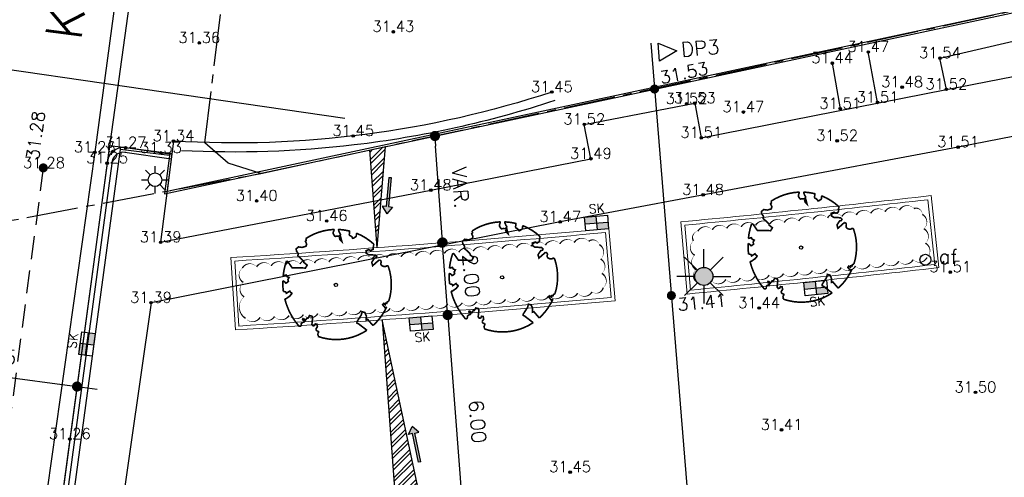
# Model space of a CAD drawing. Header units: metres. Extents: x 202952 to 203755, y 348879 to 349702.
# Tile 22 of 82: x 203205 to 203232, y 349357 to 349369. Entities that reach past the tile are written whole.
import ezdxf
from ezdxf.enums import TextEntityAlignment as Align

# ---------------------------------------------------------------- set-up
doc = ezdxf.new("R2010")
doc.units = ezdxf.units.M
for name, pattern in [('1-200 CENTER', [4.28625, 2.8575, -0.47625, 0.47625, -0.47625]), ('1-200 DASHDOT', [2.54, 1.27, -0.635, 0, -0.635]), ('1-200 HIDDEN', [0.9525, 0.635, -0.3175])]:
    doc.linetypes.add(name, pattern=pattern)
for name, color, linetype in [('PH-ALG-WERKGRENS', 3, '1-200 WERKGRENS'), ('PH-BEST-KADASTRALE-GRENS', 240, '1-200 CENTER'), ('PH-BEST-LICHTMAST-HANDHAVENB', 6, 'Continuous'), ('PH-BEST-STRAATNAAM-MAATVOERING', 7, 'Continuous'), ('PH-INM-HOOGTE', 20, 'Continuous'), ('PH-INM-HOOGTEPUNT', 20, 'Continuous'), ('PH-INM-KANTVERHARDING', 253, 'Continuous'), ('PH-NIEUW-AAND-DPROF', 1, 'Continuous'), ('PH-NIEUW-AFWATERINGSPROFIEL', 7, 'Continuous'), ('PH-NIEUW-BAND-20-30', 115, 'Continuous'), ('PH-NIEUW-HOOGTES', 170, 'Continuous'), ('PH-NIEUW-LICHTMAST-HOUT', 40, 'Continuous'), ('PH-NIEUW-LICHTMAST-KROMMAST', 40, 'Continuous'), ('PH-NIEUW-MAATVOERING', 2, 'Continuous'), ('PH-NIEUW-STRAATMEUBILAIR', 6, 'Continuous'), ('PH-ONTWERP-WEGAS', 2, '1-200 HIDDEN'), ('PH-RIO-KOLK', 7, 'Continuous')]:
    doc.layers.add(name, color=color, linetype=linetype)
for name, color, linetype, transparency in [('PH-BEST-INDACTIEF INGETEKEND', 35, '1-200 DASHDOT', 0.4), ('PH-NIEUW-BEPLANTING- OMRANDING', 115, 'Continuous', 0.5), ('PH-NIEUW-BEPLANTING-BOOM', 98, 'Continuous', 0.4)]:
    doc.layers.add(name, color=color, linetype=linetype, transparency=transparency)
doc.layers.add('PH-NIEUW-OPSLUITBAND-10', color=115, linetype='Continuous', lineweight=18)
doc.layers.add('PH-NIEUW-OPSLUITBAND-6', color=115, linetype='Continuous', lineweight=30)
doc.styles.add('1-200', font='romans.shx', dxfattribs={"height": 0.4})
doc.styles.add('ISO', font='ISO')
doc.styles.add('RDL_MAATVOERING', font='romans.shx')
doc.styles.add('ROMANS', font='romans.shx')
doc.linetypes.add('1-200 BLOKHAAG', pattern='A,0,-0.035,[1,Gras.shx,S=5,R=0,X=0,Y=0.0025],-0.475', length=0.51)
doc.linetypes.add('1-200 WERKGRENS', pattern='A,1.5,-0.6,["WERK",ROMANS,S=0.24,R=0,X=-0.5,Y=-0.12],-0.45', length=2.55)
doc.dimstyles.new('BEMATING200', dxfattribs={"dimtxt": 0.4, "dimasz": 0.28, "dimexe": 0.5, "dimexo": 0.1, "dimgap": 0.4, "dimtad": 1, "dimlfac": -0.1, "dimzin": 0, "dimdsep": 46, "dimtxsty": '1-200', "dimblk": 'DOT', "dimcen": 0.09, "dimclrd": 8, "dimclre": 8, "dimclrt": 256, "dimadec": 3, "dimazin": 0, "dimtfac": 1, "dimtmove": 2, "dimatfit": 3, "dimfxl": 1, "dimtolj": 1, "dimtzin": 0, "dimarcsym": 0})

# ---------------------------------------------------------------- blocks, each defined once
blk = doc.blocks.new('*U22')
at = {"const_width": 0.03}
blk.add_lwpolyline([(0.087, 0.942), (0.088, 0.944), (0.09, 0.946), (0.091, 0.948), (0.093, 0.949), (0.095, 0.951), (0.096, 0.952), (0.097, 0.954), (0.099, 0.956), (0.1, 0.958), (0.102, 0.96), (0.103, 0.963), (0.103, 0.967), (0.103, 0.972), (0.103, 0.977), (0.102, 0.983), (0.095, 1.007, -0.52938), (0.106, 1.02, -0.087139), (0.444, 0.925, -0.372341), (0.457, 0.895), (0.471, 0.824), (0.436, 0.789), (0.398, 0.797), (0.353, 0.763), (0.371, 0.72), (0.417, 0.705), (0.542, 0.734), (0.573, 0.717), (0.57, 0.691), (0.541, 0.673), (0.515, 0.588), (0.549, 0.534), (0.634, 0.669, -0.504641), (0.681, 0.628, 0.331948), (0.709, 0.584, 0.282008), (0.799, 0.601), (0.791, 0.597, -0.512156), (0.833, 0.597, -0.16076), (1.019, -0.011), (0.995, -0.034), (0.995, -0.059), (0.972, -0.063), (0.975, -0.088), (0.94, -0.076), (0.929, -0.104), (0.973, -0.133), (0.987, -0.144), (1.011, -0.12, -0.106371), (0.868, -0.522), (0.741, -0.44), (0.718, -0.456), (0.702, -0.389), (0.657, -0.335), (0.605, -0.335), (0.606, -0.398), (0.566, -0.536), (0.572, -0.562), (0.601, -0.566), (0.786, -0.637, -0.236298), (-0.045, -1.003, 0.159625), (-0.069, -0.954, 0.350802), (-0.063, -0.906, -0.504641), (-0.12, -0.879), (-0.106, -0.834), (-0.129, -0.792), (-0.16, -0.796), (-0.165, -0.829), (-0.188, -0.842), (-0.216, -0.821), (-0.24, -0.695), (-0.258, -0.677), (-0.304, -0.678), (-0.317, -0.733), (-0.336, -0.739), (-0.354, -0.785), (-0.401, -0.76, 0.733583), (-0.384, -0.795, -0.861625), (-0.374, -0.826, 0.279978), (-0.409, -0.879), (-0.407, -0.881, -0.827056), (-0.442, -0.917, -0.116774), (-0.83, -0.511), (-0.823, -0.51), (-0.817, -0.508), (-0.812, -0.506), (-0.808, -0.504), (-0.805, -0.502), (-0.803, -0.5), (-0.801, -0.497), (-0.754, -0.437), (-0.752, -0.435), (-0.752, -0.433), (-0.751, -0.431), (-0.75, -0.429), (-0.75, -0.427), (-0.749, -0.425), (-0.748, -0.422), (-0.747, -0.42), (-0.746, -0.417), (-0.744, -0.414), (-0.743, -0.411), (-0.741, -0.408), (-0.739, -0.405), (-0.738, -0.401), (-0.736, -0.398), (-0.735, -0.395), (-0.734, -0.392), (-0.734, -0.389), (-0.733, -0.386), (-0.733, -0.383), (-0.733, -0.381), (-0.734, -0.379), (-0.734, -0.377), (-0.735, -0.375), (-0.736, -0.374), (-0.738, -0.374), (-0.74, -0.373), (-0.742, -0.373), (-0.744, -0.373), (-0.746, -0.373), (-0.748, -0.373), (-0.75, -0.372), (-0.753, -0.371), (-0.755, -0.37), (-0.758, -0.369), (-0.76, -0.367), (-0.763, -0.365), (-0.765, -0.363), (-0.768, -0.361), (-0.771, -0.359), (-0.773, -0.357), (-0.776, -0.355), (-0.779, -0.352), (-0.781, -0.35), (-0.83, -0.406), (-0.832, -0.403), (-0.835, -0.4), (-0.837, -0.397), (-0.839, -0.394), (-0.841, -0.39), (-0.844, -0.388), (-0.848, -0.386), (-0.855, -0.385), (-0.864, -0.386), (-0.876, -0.388), (-0.891, -0.393, -0.040997), (-0.958, -0.205), (-0.923, -0.211), (-0.893, -0.231), (-0.876, -0.216), (-0.856, -0.185), (-0.875, -0.156), (-0.865, -0.113), (-0.904, -0.11), (-0.93, -0.085), (-0.978, -0.116, -0.05814), (-0.998, 0.166), (-0.97, 0.16), (-0.86, 0.073), (-0.812, 0.089), (-0.626, 0.139), (-0.61, 0.2), (-0.682, 0.229), (-0.693, 0.252), (-0.824, 0.317), (-0.827, 0.354), (-0.872, 0.391), (-0.89, 0.428), (-0.859, 0.476), (-0.792, 0.486), (-0.73, 0.527), (-0.729, 0.568), (-0.768, 0.613), (-0.757, 0.632), (-0.773, 0.662, -0.13428), (-0.333, 0.967, -0.541727), (-0.319, 0.957), (-0.322, 0.928), (-0.321, 0.913), (-0.319, 0.902), (-0.316, 0.893), (-0.312, 0.887), (-0.307, 0.882), (-0.302, 0.878), (-0.297, 0.875), (-0.293, 0.872), (-0.289, 0.868), (-0.286, 0.865), (-0.282, 0.862), (-0.279, 0.859), (-0.276, 0.857), (-0.273, 0.855), (-0.269, 0.854), (-0.266, 0.854), (-0.262, 0.855), (-0.258, 0.857), (-0.255, 0.859), (-0.25, 0.861), (-0.246, 0.863), (-0.242, 0.865), (-0.238, 0.867), (-0.234, 0.868), (-0.229, 0.869), (-0.225, 0.87), (-0.221, 0.871), (-0.217, 0.871), (-0.213, 0.872), (-0.21, 0.873), (-0.206, 0.874), (-0.203, 0.876), (-0.2, 0.879), (-0.197, 0.882), (-0.195, 0.885), (-0.193, 0.865), (-0.188, 0.86), (-0.167, 0.824), (-0.122, 0.799), (-0.185, 0.902), (-0.184, 0.905), (-0.183, 0.908), (-0.183, 0.911), (-0.183, 0.914), (-0.184, 0.917), (-0.185, 0.92), (-0.188, 0.923), (-0.191, 0.926), (-0.194, 0.929), (-0.199, 0.933), (-0.204, 0.938), (-0.21, 0.944), (-0.216, 0.951), (-0.223, 0.959), (-0.24, 0.98, -0.543104), (-0.234, 0.996, -0.046766), (-0.047, 1.023, -0.385168), (-0.036, 1.015), (-0.03, 0.976), (-0.028, 0.964), (-0.024, 0.956), (-0.021, 0.951), (-0.017, 0.947), (-0.013, 0.946), (-0.009, 0.945), (-0.005, 0.945), (-0.002, 0.945), (0.002, 0.944), (0.005, 0.943), (0.009, 0.942), (0.012, 0.941), (0.015, 0.939), (0.019, 0.938), (0.022, 0.936), (0.025, 0.935), (0.028, 0.934), (0.031, 0.932), (0.033, 0.931), (0.036, 0.929), (0.038, 0.928), (0.04, 0.926), (0.042, 0.924), (0.044, 0.922), (0.045, 0.92), (0.046, 0.919), (0.047, 0.917), (0.048, 0.915), (0.049, 0.914), (0.051, 0.913), (0.052, 0.912), (0.054, 0.912), (0.056, 0.912), (0.058, 0.913), (0.06, 0.914), (0.062, 0.915), (0.065, 0.916), (0.067, 0.918), (0.07, 0.921), (0.072, 0.923), (0.074, 0.926), (0.076, 0.929), (0.079, 0.932), (0.081, 0.935), (0.083, 0.937), (0.085, 0.94)], format="xyb", close=True, dxfattribs=at)
blk.add_circle((0, 0), 0.03)
blk = doc.blocks.new('*U111')
blk.add_circle((0, 0), 0.15)
at = {"style": 'RDL_MAATVOERING'}
blk.add_text('af', height=0.4, dxfattribs=at).set_placement((0.363, -0.113))
blk = doc.blocks.new('houten lichtmast')
at = {"layer": 'PH-NIEUW-LICHTMAST-HOUT'}
blk.add_hatch(color=256, dxfattribs=at).paths.add_polyline_path([(0.679, 0.51, 1), (0.821, 0.99, 1)])
at = {"layer": 'PH-NIEUW-LICHTMAST-KROMMAST', "color": 9, "flags": 128}
for points in [[(0.75, 1), (0.75, 1.5)], [(0.573, 0.927), (0.22, 1.28)], [(0.927, 0.927), (1.28, 1.28)], [(0.5, 0.75), (0, 0.75)], [(0.573, 0.573), (0.22, 0.22)], [(0.927, 0.573), (1.28, 0.22)], [(1, 0.75), (1.5, 0.75)], [(0.75, 0.5), (0.75, 0)]]:
    blk.add_lwpolyline(points, dxfattribs=at)
at = {"layer": 'PH-NIEUW-LICHTMAST-KROMMAST', "color": 9}
blk.add_circle((0.75, 0.75), 0.25, dxfattribs=at)
blk = doc.blocks.new('Lichtmast 2')
at = {"flags": 128}
for points in [[(0, 0.25), (0, 0.5)], [(-0.5, 0), (-0.25, 0)], [(-0.354, 0.354), (-0.177, 0.177)], [(0.177, 0.177), (0.354, 0.354)], [(0.25, 0), (0.5, 0)], [(-0.354, -0.354), (-0.177, -0.177)], [(0, -0.5), (0, -0.25)], [(0.177, -0.177), (0.354, -0.354)]]:
    blk.add_lwpolyline(points, dxfattribs=at)
blk.add_circle((0, 0), 0.25)
blk = doc.blocks.new('MARKER', base_point=(45, 10))
at = {"color": 0}
for radius in [0.35, 0.25]:
    blk.add_circle((45, 10), radius, dxfattribs=at)
at = {"color": 0, "style": 'ISO'}
blk.add_attdef('MARKER', (45.6, 10), '', height=0.9, dxfattribs=at)
blk = doc.blocks.new('*U36')
h = blk.add_hatch(color=256)
h.paths.add_polyline_path([(0, 0.374), (-0.315, 0.374), (-0.315, 0.187), (0, 0.187)])
h.paths.add_polyline_path([(0, 0.187), (0, 0), (0.315, 0), (0.315, 0.187)])
blk.add_lwpolyline([(0.315, 0), (-0.315, 0), (-0.315, 0.374), (0.315, 0.374)], close=True)
for points in [[(-0.315, 0.374), (0, 0.374), (0, 0)], [(-0.315, 0.187), (0.315, 0.187)]]:
    blk.add_lwpolyline(points)
at = {"style": 'ROMANS'}
blk.add_attdef('SK', (-0.214, -0.31), '', height=0.25, dxfattribs=at)
blk = doc.blocks.new('*U54')
h = blk.add_hatch(color=256)
h.paths.add_polyline_path([(0, 0.374), (-0.315, 0.374), (-0.315, 0.187), (0, 0.187)])
h.paths.add_polyline_path([(0, 0.187), (0, 0), (0.315, 0), (0.315, 0.187)])
blk.add_lwpolyline([(0.315, 0), (-0.315, 0), (-0.315, 0.374), (0.315, 0.374)], close=True)
for points in [[(-0.315, 0.374), (0, 0.374), (0, 0)], [(-0.315, 0.187), (0.315, 0.187)]]:
    blk.add_lwpolyline(points)
at = {"style": 'ROMANS'}
blk.add_attdef('SK', (-0.181, 0.463), '', height=0.25, dxfattribs=at)
blk = doc.blocks.new('*U117')
h = blk.add_hatch(color=256)
h.paths.add_polyline_path([(0, 0.374), (-0.315, 0.374), (-0.315, 0.187), (0, 0.187)])
h.paths.add_polyline_path([(0, 0.187), (0, 0), (0.315, 0), (0.315, 0.187)])
blk.add_lwpolyline([(0.315, 0), (-0.315, 0), (-0.315, 0.374), (0.315, 0.374)], close=True)
for points in [[(-0.315, 0.374), (0, 0.374), (0, 0)], [(-0.315, 0.187), (0.315, 0.187)]]:
    blk.add_lwpolyline(points)
at = {"style": 'ROMANS'}
blk.add_attdef('SK', (-0.182, 0.462), '', height=0.25, dxfattribs=at)
blk = doc.blocks.new('AFWATERINGSPIJL')
at = {"ltscale": 0.5}
blk.add_hatch(color=256, dxfattribs=at).paths.add_polyline_path([(-0.058, 0.239), (-0.132, 0.151), (-0.75, 0.671), (-0.789, 0.625), (-0.171, 0.105), (-0.245, 0.016), (0, 0)])
for points in [[(-0.75, 0.671), (-0.789, 0.625)], [(-0.789, 0.625), (-0.171, 0.105)], [(-0.75, 0.671), (-0.132, 0.151)], [(-0.171, 0.105), (-0.245, 0.016), (0, 0)], [(-0.132, 0.151), (-0.058, 0.239), (0, 0)]]:
    blk.add_lwpolyline(points, dxfattribs=at)
blk = doc.blocks.new('_Dot')
at = {"color": 0, "linetype": 'ByBlock', "lineweight": -2}
blk.add_line((-0.5, 0), (-1, 0), dxfattribs=at)
at = {"color": 0, "linetype": 'ByBlock', "const_width": 0.5}
blk.add_lwpolyline([(-0.25, 0, 1), (0.25, 0, 1)], format="xyb", close=True, dxfattribs=at)
blk = doc.blocks.new('*D68')
at = {"layer": 'Defpoints', "color": 0, "transparency": 16777216}
for p in [(203202.875, 349359.671), (203206.382, 349359.197), (203206.382, 349359.197)]:
    blk.add_point(p, dxfattribs=at)
at = {"layer": 'PH-NIEUW-MAATVOERING', "color": 8, "lineweight": -2, "transparency": 16777216}
for p, q in [((203202.598, 349359.709), (203202.32, 349359.746)), ((203202.875, 349359.671), (203206.382, 349359.197)), ((203206.659, 349359.16), (203206.937, 349359.122))]:
    blk.add_line(p, q, dxfattribs=at)
at = {"layer": 'PH-NIEUW-MAATVOERING', "color": 8, "lineweight": -2, "transparency": 16777216, "xscale": 0.28, "yscale": 0.28, "zscale": 0.28}
for p, rotation in [((203202.875, 349359.671), 352.3051393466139), ((203206.382, 349359.197), 172.3051393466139)]:
    blk.add_blockref('_Dot', p, dxfattribs=dict(at, rotation=rotation))
at = {"layer": 'PH-NIEUW-MAATVOERING', "transparency": 16777216, "insert": (203204.106, 349360.06), "char_height": 0.4, "attachment_point": 5, "rotation": 352.3051, "style": '1-200'}
blk.add_mtext('\\A1;3.55', dxfattribs=at)
blk = doc.blocks.new('*D106')
at = {"layer": 'Defpoints', "color": 0, "transparency": 16777216}
for p in [(203216.468, 349363.171), (203216.621, 349361.177), (203216.621, 349361.177)]:
    blk.add_point(p, dxfattribs=at)
at = {"layer": 'PH-NIEUW-MAATVOERING', "color": 8, "lineweight": -2, "transparency": 16777216}
blk.add_line((203216.489, 349362.892), (203216.599, 349361.456), dxfattribs=at)
at = {"layer": 'PH-NIEUW-MAATVOERING', "color": 8, "lineweight": -2, "transparency": 16777216, "xscale": 0.28, "yscale": 0.28, "zscale": 0.28}
for p, rotation in [((203216.468, 349363.171), 94.37467055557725), ((203216.621, 349361.177), 274.3746705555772)]:
    blk.add_blockref('_Dot', p, dxfattribs=dict(at, rotation=rotation))
at = {"layer": 'PH-NIEUW-MAATVOERING', "transparency": 16777216, "insert": (203217.273, 349362.256), "char_height": 0.4, "attachment_point": 5, "rotation": 274.3747, "style": '1-200'}
blk.add_mtext('\\A1;2.00', dxfattribs=at)
blk = doc.blocks.new('*D107')
at = {"layer": 'Defpoints', "color": 0, "transparency": 16777216}
for p in [(203216.621, 349361.174), (203217.08, 349355.195), (203217.08, 349355.195)]:
    blk.add_point(p, dxfattribs=at)
at = {"layer": 'PH-NIEUW-MAATVOERING', "color": 8, "lineweight": -2, "transparency": 16777216}
blk.add_line((203216.643, 349360.895), (203217.059, 349355.474), dxfattribs=at)
at = {"layer": 'PH-NIEUW-MAATVOERING', "color": 8, "lineweight": -2, "transparency": 16777216, "xscale": 0.28, "yscale": 0.28, "zscale": 0.28}
for p, rotation in [((203216.621, 349361.174), 94.38960302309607), ((203217.08, 349355.195), 274.3896030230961)]:
    blk.add_blockref('_Dot', p, dxfattribs=dict(at, rotation=rotation))
at = {"layer": 'PH-NIEUW-MAATVOERING', "transparency": 16777216, "insert": (203217.449, 349358.23), "char_height": 0.4, "attachment_point": 5, "rotation": 274.3896, "style": '1-200'}
blk.add_mtext('\\A1;6.00', dxfattribs=at)
blk = doc.blocks.new('*D110')
at = {"layer": 'Defpoints', "color": 0, "transparency": 16777216}
for p in [(203216.269, 349366.119), (203216.269, 349366.119), (203216.479, 349363.18)]:
    blk.add_point(p, dxfattribs=at)
at = {"layer": 'PH-NIEUW-MAATVOERING', "color": 8, "lineweight": -2, "transparency": 16777216}
blk.add_line((203216.459, 349363.46), (203216.289, 349365.84), dxfattribs=at)
at = {"layer": 'PH-NIEUW-MAATVOERING', "color": 8, "lineweight": -2, "transparency": 16777216, "xscale": 0.28, "yscale": 0.28, "zscale": 0.28}
for p, rotation in [((203216.269, 349366.119), 94.08517310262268), ((203216.479, 349363.18), 274.0851731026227)]:
    blk.add_blockref('_Dot', p, dxfattribs=dict(at, rotation=rotation))
at = {"layer": 'PH-NIEUW-MAATVOERING', "transparency": 16777216, "insert": (203216.972, 349364.692), "char_height": 0.4, "attachment_point": 5, "rotation": 274.0852, "style": '1-200'}
blk.add_mtext('\\A1;VAR.', dxfattribs=at)

msp = doc.modelspace()

# ---------------------------------------------------------------- hatches: boundary and pattern name
at = {"layer": 'PH-NIEUW-AFWATERINGSPROFIEL', "ltscale": 0.2, "transparency": 33554687}
h = msp.add_hatch(dxfattribs=at)
h.set_pattern_fill('ANSI32', color=252, scale=0.025)
h.paths.add_polyline_path([(203214.898, 349365.828), (203214.463, 349365.733), (203214.662, 349363.034)])
h = msp.add_hatch(dxfattribs=at)
h.set_pattern_fill('ANSI32', color=252, scale=0.025)
h.paths.add_polyline_path([(203216.075, 349355.127), (203214.809, 349361.039), (203215.617, 349350.069)])

# ---------------------------------------------------------------- linework, layer by layer
at = {"layer": 'PH-ALG-WERKGRENS'}
msp.add_lwpolyline([(203197.664, 349368.954), (203213.779, 349366.611)], dxfattribs=at)
at = {"layer": 'PH-BEST-INDACTIEF INGETEKEND', "linetype": '1-200 BLOKHAAG', "flags": 128}
msp.add_lwpolyline([(203219.578, 349367.097, -0.05014), (203214.042, 349365.872, -0.042227), (203209.265, 349365.714)], format="xyb", dxfattribs=at)
at = {"layer": 'PH-BEST-KADASTRALE-GRENS', "ltscale": 0.5}
for p, q in [((203211.461, 349365.085), (203239.345, 349371.116)), ((203200.782, 349363.077), (203211.461, 349365.085))]:
    msp.add_line(p, q, dxfattribs=at)
msp.add_lwpolyline([(203211.461, 349365.085), (203210.56, 349365.369), (203209.915, 349365.926), (203210.586, 349371.49)], dxfattribs=at)
at = {"layer": 'PH-INM-KANTVERHARDING'}
msp.add_line((203230.4, 349367.407), (203233.491, 349368.002), dxfattribs=at)
at = {"layer": 'PH-INM-KANTVERHARDING', "flags": 128}
for points in [[(203208.757, 349379.685), (203206.872, 349365.668), (203205.32, 349354.659), (203204.761, 349350.199, 0.35182), (203206.301, 349346.335)], [(203209, 349365.609), (203207.724, 349365.794, 0.445737), (203207.215, 349365.368), (203206.182, 349357.746), (203205.064, 349349.446, 0.441718), (203207.893, 349346.389)], [(203208.983, 349365.48), (203207.706, 349365.666, 0.451184), (203207.345, 349365.357), (203206.311, 349357.728), (203205.193, 349349.431, 0.44137), (203207.892, 349346.519, 0.218557)]]:
    msp.add_lwpolyline(points, format="xyb", dxfattribs=at)
at = {"layer": 'PH-INM-KANTVERHARDING'}
for points in [[(203209.183, 349379.627), (203207.215, 349365.368)], [(203240.489, 349367.719), (203230.723, 349365.812), (203219.731, 349363.746), (203208.426, 349361.513), (203206.695, 349349.448), (203207.903, 349347.825), (203217.895, 349348.522), (203225.062, 349348.925), (203235.123, 349349.674), (203244.048, 349350.721), (203242.197, 349359.744), (203240.126, 349369.416)]]:
    msp.add_lwpolyline(points, dxfattribs=at)
msp.add_lwpolyline([(203219.5, 349367.334, -0.094644), (203209.047, 349365.977), (203208.692, 349363.182), (203216.154, 349364.622), (203220.579, 349365.491), (203220.397, 349366.44), (203223.448, 349367.025), (203223.629, 349366.07), (203230.4, 349367.407), (203230.223, 349368.27), (203233.272, 349368.983), (203233.491, 349368.002), (203240.149, 349369.308)], format="xyb", dxfattribs=at)
at = {"layer": 'PH-INM-KANTVERHARDING', "flags": 128}
for points in [[(203228.499, 349367.047), (203228.242, 349368.44)], [(203227.247, 349368.133), (203227.467, 349366.873)]]:
    msp.add_lwpolyline(points, dxfattribs=at)
at = {"layer": 'PH-NIEUW-AAND-DPROF'}
msp.add_lwpolyline([(203222.238, 349368.685), (203224.196, 349344.567), (203224.455, 349341.377), (203226.161, 349333.944)], dxfattribs=at)
at = {"layer": 'PH-NIEUW-AAND-DPROF', "color": 7}
msp.add_lwpolyline([(203222.956, 349368.474), (203222.477, 349368.185), (203222.437, 349368.684)], close=True, dxfattribs=at)
at = {"layer": 'PH-NIEUW-AFWATERINGSPROFIEL', "ltscale": 0.08}
for points in [[(203214.463, 349365.733), (203214.662, 349363.034)], [(203214.898, 349365.828), (203214.662, 349363.034)]]:
    msp.add_lwpolyline(points, dxfattribs=at)
msp.add_lwpolyline([(203215.617, 349350.069), (203216.075, 349355.127), (203214.809, 349361.039)], close=True, dxfattribs=at)
at = {"layer": 'PH-NIEUW-BAND-20-30'}
for points in [[(203207.282, 349365.859), (203205.259, 349350.887)], [(203207.579, 349365.819), (203205.556, 349350.847)], [(203207.282, 349365.859), (203207.579, 349365.819)]]:
    msp.add_lwpolyline(points, dxfattribs=at)
at = {"layer": 'PH-NIEUW-BEPLANTING- OMRANDING'}
for points in [[(203223.513, 349362.081, 0, 0.04, 0.520567), (203223.911, 349362.119, 0, 0.04, 0.520567), (203224.309, 349362.158, 0, 0.04, 0.520567), (203224.707, 349362.198, 0, 0.04, 0.520567), (203225.105, 349362.238, 0, 0.04, 0.520567), (203225.503, 349362.278, 0, 0.04, 0.520567), (203225.901, 349362.319, 0, 0.04, 0.520567), (203226.299, 349362.36, 0, 0.04, 0.520567), (203226.697, 349362.401, 0, 0.04, 0.520567), (203227.095, 349362.443, 0, 0.04, 0.520567), (203227.493, 349362.486, 0, 0.04, 0.520567), (203227.89, 349362.529, 0, 0.04, 0.520567), (203228.288, 349362.572, 0, 0.04, 0.520567), (203228.686, 349362.615, 0, 0.04, 0.520567), (203229.083, 349362.659, 0, 0.04, 0.520567), (203229.481, 349362.704, 0, 0.04, 0.520567), (203229.863, 349362.761, 0, 0.04, 0.520567), (203229.82, 349363.158, 0, 0.04, 0.520567), (203229.777, 349363.556, 0, 0.04, 0.520567), (203229.734, 349363.954, 0, 0.04, 0.520567), (203229.502, 349364.115, 0, 0.04, 0.520567), (203229.104, 349364.07, 0, 0.04, 0.520567), (203228.706, 349364.026, 0, 0.04, 0.520567), (203228.309, 349363.982, 0, 0.04, 0.520567), (203227.911, 349363.939, 0, 0.04, 0.520567), (203227.514, 349363.896, 0, 0.04, 0.520567), (203227.116, 349363.854, 0, 0.04, 0.520567), (203226.718, 349363.811, 0, 0.04, 0.520567), (203226.32, 349363.77, 0, 0.04, 0.520567), (203225.922, 349363.728, 0, 0.04, 0.520567), (203225.524, 349363.688, 0, 0.04, 0.520567), (203225.126, 349363.647, 0, 0.04, 0.520567), (203224.729, 349363.607, 0, 0.04, 0.520567), (203224.33, 349363.567, 0, 0.04, 0.520567), (203223.932, 349363.528, 0, 0.04, 0.520567), (203223.534, 349363.489, 0, 0.04, 0.520567), (203223.411, 349363.223, 0, 0.04, 0.520567), (203223.447, 349362.824, 0, 0.04, 0.520567), (203223.482, 349362.426, 0, 0.04, 0.520567)], [(203211.038, 349361.081, 0, 0.04, 0.520567), (203211.438, 349361.107, 0, 0.04, 0.520567), (203211.837, 349361.133, 0, 0.04, 0.520567), (203212.236, 349361.159, 0, 0.04, 0.520567), (203212.635, 349361.186, 0, 0.04, 0.520567), (203213.034, 349361.213, 0, 0.04, 0.520567), (203213.433, 349361.241, 0, 0.04, 0.520567), (203213.832, 349361.269, 0, 0.04, 0.520567), (203214.231, 349361.298, 0, 0.04, 0.520567), (203214.63, 349361.327, 0, 0.04, 0.520567), (203215.029, 349361.356, 0, 0.04, 0.520567), (203215.428, 349361.386, 0, 0.04, 0.520567), (203215.827, 349361.417, 0, 0.04, 0.520567), (203216.226, 349361.447, 0, 0.04, 0.520567), (203216.624, 349361.478, 0, 0.04, 0.520567), (203217.023, 349361.51, 0, 0.04, 0.520567), (203217.422, 349361.542, 0, 0.04, 0.520567), (203217.821, 349361.574, 0, 0.04, 0.520567), (203218.219, 349361.607, 0, 0.04, 0.520567), (203218.618, 349361.64, 0, 0.04, 0.520567), (203219.016, 349361.673, 0, 0.04, 0.520567), (203219.415, 349361.707, 0, 0.04, 0.520567), (203219.813, 349361.742, 0, 0.04, 0.520567), (203220.212, 349361.777, 0, 0.04, 0.520567), (203220.61, 349361.812, 0, 0.04, 0.520567), (203220.917, 349361.924, 0, 0.04, 0.520567), (203220.881, 349362.323, 0, 0.04, 0.520567), (203220.846, 349362.721, 0, 0.04, 0.520567), (203220.81, 349363.12, 0, 0.04, 0.520567), (203220.516, 349363.209, 0, 0.04, 0.520567), (203220.118, 349363.174, 0, 0.04, 0.520567), (203219.719, 349363.139, 0, 0.04, 0.520567), (203219.321, 349363.104, 0, 0.04, 0.520567), (203218.922, 349363.07, 0, 0.04, 0.520567), (203218.524, 349363.037, 0, 0.04, 0.520567), (203218.125, 349363.004, 0, 0.04, 0.520567), (203217.726, 349362.971, 0, 0.04, 0.520567), (203217.328, 349362.939, 0, 0.04, 0.520567), (203216.929, 349362.907, 0, 0.04, 0.520567), (203216.53, 349362.875, 0, 0.04, 0.520567), (203216.131, 349362.844, 0, 0.04, 0.520567), (203215.733, 349362.813, 0, 0.04, 0.520567), (203215.334, 349362.783, 0, 0.04, 0.520567), (203214.935, 349362.753, 0, 0.04, 0.520567), (203214.536, 349362.724, 0, 0.04, 0.520567), (203214.137, 349362.695, 0, 0.04, 0.520567), (203213.738, 349362.666, 0, 0.04, 0.520567), (203213.339, 349362.638, 0, 0.04, 0.520567), (203212.94, 349362.61, 0, 0.04, 0.520567), (203212.541, 349362.583, 0, 0.04, 0.520567), (203212.142, 349362.556, 0, 0.04, 0.520567), (203211.743, 349362.53, 0, 0.04, 0.520567), (203211.343, 349362.503, 0, 0.04, 0.520567), (203210.95, 349362.473, 0, 0.04, 0.520567), (203210.975, 349362.074, 0, 0.04, 0.520567), (203211.001, 349361.675, 0, 0.04, 0.520567)]]:
    msp.add_lwpolyline(points, format="xyseb", close=True, dxfattribs=at)
at = {"layer": 'PH-NIEUW-HOOGTES', "const_width": 0.125}
for points in [[(203222.295, 349367.463, 1), (203222.38, 349367.371, 1)], [(203205.406, 349365.284, 1), (203205.491, 349365.192, 1)], [(203222.759, 349361.757, 1), (203222.844, 349361.666, 1)]]:
    msp.add_lwpolyline(points, format="xyb", close=True, dxfattribs=at)
at = {"layer": 'PH-NIEUW-OPSLUITBAND-10'}
for points in [[(203223.241, 349361.753, 0.004532), (203230.195, 349362.483), (203229.98, 349364.471, -0.004531), (203223.063, 349363.745)], [(203223.332, 349361.862, 0.004402), (203230.085, 349362.571), (203229.891, 349364.36, -0.004401), (203223.172, 349363.655)], [(203210.852, 349360.869, 0.006691), (203221.141, 349361.658), (203220.981, 349363.451, -0.006693), (203210.737, 349362.665)]]:
    msp.add_lwpolyline(points, format="xyb", close=True, dxfattribs=at)
for points in [[(203221.072, 349363.56, -0.006823), (203210.631, 349362.758)], [(203210.631, 349362.758), (203210.758, 349360.763, 0.006821), (203221.25, 349361.568), (203221.072, 349363.56)]]:
    msp.add_lwpolyline(points, format="xyb", dxfattribs=at)
at = {"layer": 'PH-NIEUW-OPSLUITBAND-6'}
for points in [[(203209.004, 349365.638), (203208.871, 349364.598), (203239.345, 349371.116), (203239.688, 349369.22), (203240.096, 349369.295)], [(203208.944, 349365.645), (203208.801, 349364.522), (203239.297, 349371.044), (203239.64, 349369.151), (203240.109, 349369.236)], [(203207.571, 349365.759), (203208.936, 349365.586)], [(203207.579, 349365.819), (203209.004, 349365.638)]]:
    msp.add_lwpolyline(points, dxfattribs=at)
at = {"layer": 'PH-ONTWERP-WEGAS'}
msp.add_lwpolyline([(203205.448, 349365.238), (203202.512, 349343.112)], dxfattribs=at)

# ---------------------------------------------------------------- block references
at = {"layer": 'PH-BEST-LICHTMAST-HANDHAVENB', "xscale": 0.75, "yscale": 0.75, "zscale": 0.75}
msp.add_blockref('Lichtmast 2', (203208.536, 349364.91), dxfattribs=at)
at = {"layer": 'PH-INM-HOOGTEPUNT', "xscale": 0.1, "yscale": 0.1, "zscale": 0.1}
for p in [(203215.122, 349368.997, 31.43), (203209.759, 349368.691, 31.361), (203228.242, 349368.44, 31.469), (203227.247, 349368.133, 31.441), (203230.223, 349368.27, 31.537), (203219.5, 349367.334, 31.452), (203229.178, 349367.468, 31.475), (203230.4, 349367.407, 31.515), (203223.223, 349367.007, 31.524), (203223.448, 349367.025, 31.525), (203228.499, 349367.047, 31.512), (203224.792, 349366.78, 31.47), (203227.467, 349366.873, 31.514), (203220.397, 349366.44, 31.518), (203209.047, 349365.977, 31.338), (203214.012, 349366.121, 31.448), (203223.629, 349366.07, 31.509), (203227.382, 349365.986, 31.516), (203206.872, 349365.668, 31.259), (203207.376, 349365.695, 31.25), (203207.724, 349365.794, 31.273), (203208.7, 349365.652, 31.327), (203230.723, 349365.812, 31.509), (203207.215, 349365.368, 31.246), (203220.579, 349365.491, 31.495), (203205.469, 349365.234, 31.279), (203216.154, 349364.622, 31.481), (203211.344, 349364.326, 31.403), (203223.678, 349364.493, 31.485), (203213.279, 349363.772, 31.463), (203219.731, 349363.746, 31.473), (203208.692, 349363.182, 31.385), (203230.508, 349362.358, 31.506), (203208.426, 349361.513, 31.394), (203225.226, 349361.366, 31.44), (203231.204, 349359.037, 31.497), (203206.182, 349357.746, 31.255), (203225.847, 349358, 31.408), (203220.005, 349356.833, 31.448)]:
    msp.add_blockref('MARKER', p, dxfattribs=at)
at = {"layer": 'PH-NIEUW-AFWATERINGSPROFIEL', "xscale": -1}
for p, rotation in [((203214.939, 349363.972), 44.83090410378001), ((203215.641, 349358.098), 241.8004015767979)]:
    msp.add_blockref('AFWATERINGSPIJL', p, dxfattribs=dict(at, rotation=rotation))
at = {"layer": 'PH-NIEUW-BEPLANTING-BOOM', "xscale": 1.5, "yscale": 1.5, "zscale": 1.5, "rotation": 343.4615725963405}
for p in [(203226.385, 349363.036), (203218.126, 349362.214), (203213.532, 349362.004)]:
    msp.add_blockref('*U22', p, dxfattribs=at)
at = {"layer": 'PH-NIEUW-LICHTMAST-HOUT'}
msp.add_blockref('houten lichtmast', (203222.949, 349361.49), dxfattribs=at)
at = {"layer": 'PH-NIEUW-STRAATMEUBILAIR'}
msp.add_blockref('*U111', (203229.82, 349362.701), dxfattribs=at)
at = {"layer": 'PH-RIO-KOLK'}
for name, p, rotation in [('*U117', (203220.75, 349363.529), 4.698376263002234), ('*U36', (203226.814, 349361.735), 5.671592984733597), ('*U36', (203215.905, 349360.749), 4.698376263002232), ('*U54', (203206.839, 349360.348), 82.40847529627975)]:
    msp.add_blockref(name, p, dxfattribs=dict(at, rotation=rotation)).add_auto_attribs({'SK': 'SK'})

# ---------------------------------------------------------------- texts
at = {"layer": 'PH-BEST-STRAATNAAM-MAATVOERING', "style": 'ROMANS'}
msp.add_text('KLEINE WAL', height=1, rotation=82.5374, dxfattribs=at).set_placement((203206.5, 349372.645), align=Align.MIDDLE_CENTER)
at = {"layer": 'PH-INM-HOOGTE', "style": 'ROMANS'}
for s, p in [('31.43', (203215.122, 349368.997)), ('31.36', (203209.759, 349368.691)), ('31.47', (203228.242, 349368.44)), ('31.44', (203227.247, 349368.133)), ('31.54', (203230.223, 349368.27)), ('31.45', (203219.5, 349367.334)), ('31.48', (203229.178, 349367.468)), ('31.52', (203230.4, 349367.407)), ('31.52', (203223.223, 349367.007)), ('31.53', (203223.448, 349367.025)), ('31.51', (203228.499, 349367.047)), ('31.47', (203224.792, 349366.78)), ('31.51', (203227.467, 349366.873)), ('31.52', (203220.397, 349366.44)), ('31.34', (203209.047, 349365.977)), ('31.45', (203214.012, 349366.121)), ('31.51', (203223.629, 349366.07)), ('31.52', (203227.382, 349365.986)), ('31.26', (203206.872, 349365.668)), ('31.27', (203207.724, 349365.794)), ('31.33', (203208.7, 349365.652)), ('31.51', (203230.723, 349365.812)), ('31.25', (203207.215, 349365.368)), ('31.49', (203220.579, 349365.491)), ('31.28', (203205.469, 349365.234)), ('31.48', (203216.154, 349364.622)), ('31.40', (203211.344, 349364.326)), ('31.48', (203223.678, 349364.493)), ('31.46', (203213.279, 349363.772)), ('31.47', (203219.731, 349363.746)), ('31.39', (203208.692, 349363.182)), ('31.51', (203230.508, 349362.358)), ('31.39', (203208.426, 349361.513)), ('31.44', (203225.226, 349361.366)), ('31.50', (203231.204, 349359.037)), ('31.26', (203206.182, 349357.746)), ('31.41', (203225.847, 349358)), ('31.45', (203220.005, 349356.833))]:
    msp.add_text(s, height=0.3, dxfattribs=at).set_placement(p, align=Align.CENTER)
at = {"layer": 'PH-NIEUW-AAND-DPROF', "color": 2, "insert": (203223.053, 349368.704), "char_height": 0.4, "attachment_point": 1, "rotation": 4.4751, "style": 'ROMANS'}
msp.add_mtext_dynamic_manual_height_columns('DP3', width=2.25123, gutter_width=8.75, heights=[0], dxfattribs=at)
at = {"layer": 'PH-NIEUW-HOOGTES', "style": 'ROMANS'}
for s, rotation, p in [('31.53', 12.073, (203222.521, 349367.55)), ('31.28', 82.4407, (203205.324, 349365.445)), ('31.41', 5.4897, (203222.986, 349361.284))]:
    msp.add_text(s, height=0.35, rotation=rotation, dxfattribs=at).set_placement(p)

# ---------------------------------------------------------------- dimensions: what is measured, and where the dimension line sits
at = {"layer": 'PH-NIEUW-MAATVOERING'}
dim = msp.add_aligned_dim(p1=(203216.479, 349363.18), p2=(203216.269, 349366.119), distance=0, text='VAR.', dimstyle='BEMATING200', override={"dimtad": 3, "dimse1": 1, "dimse2": 1}, dxfattribs=at)
dim.commit()
dim.dimension.update_dxf_attribs({"geometry": '*D110', "text_midpoint": (203216.972, 349364.692)})
dim = msp.add_linear_dim(base=(203216.621, 349361.177), p1=(203216.468, 349363.171), p2=(203216.621, 349361.177), angle=274.3747, dimstyle='BEMATING200', override={"dimtad": 3, "dimse1": 1, "dimse2": 1}, dxfattribs=at)
dim.commit()
dim.dimension.update_dxf_attribs({"geometry": '*D106', "text_midpoint": (203217.273, 349362.256), "dimtype": 129})
dim = msp.add_aligned_dim(p1=(203216.621, 349361.174), p2=(203217.08, 349355.195), distance=0, dimstyle='BEMATING200', override={"dimtad": 3, "dimse1": 1, "dimse2": 1}, dxfattribs=at)
dim.commit()
dim.dimension.update_dxf_attribs({"geometry": '*D107', "text_midpoint": (203217.449, 349358.23)})
dim = msp.add_linear_dim(base=(203206.382, 349359.197), p1=(203202.875, 349359.671), p2=(203206.382, 349359.197), angle=352.3051, text='3.55', dimstyle='BEMATING200', override={"dimtad": 3, "dimse1": 1, "dimse2": 1}, dxfattribs=at)
dim.commit()
dim.dimension.update_dxf_attribs({"geometry": '*D68', "text_midpoint": (203204.106, 349360.06), "dimtype": 129})

doc.saveas('drawing.dxf')
